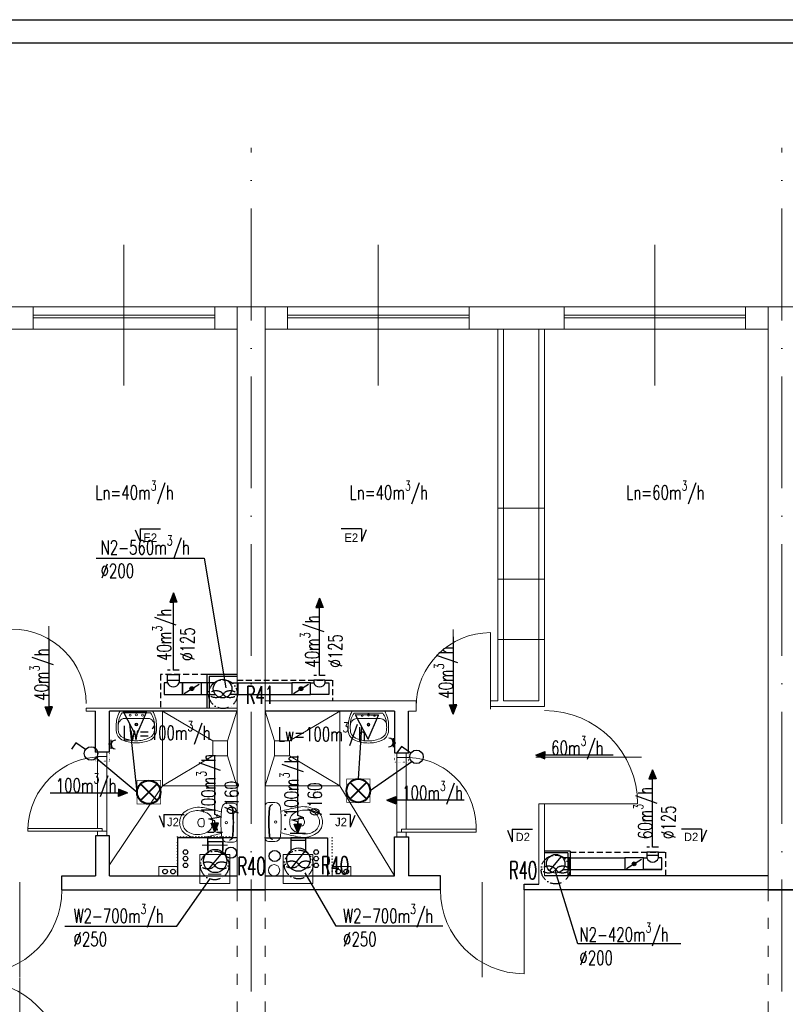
# Model space of a CAD drawing. Header units: millimetres. Extents: x -6513 to 30474, y -6915 to 65597.
# Tile 224 of 256: x 1542 to 2364, y 26127 to 27184. Entities that reach past the tile are written whole.
import ezdxf
from ezdxf.enums import TextEntityAlignment as Align

# ---------------------------------------------------------------- set-up
doc = ezdxf.new("R2010")
doc.units = ezdxf.units.MM
for name, pattern in [('ACAD_ISO03W100', [30, 12, -18]), ('ACAD_ISO10W100', [18, 12, -3, 0, -3]), ('DASHED', [19.05, 12.7, -6.35]), ('DOT', [6.35, 0, -6.35])]:
    doc.linetypes.add(name, pattern=pattern)
doc.layers.get('0').update_dxf_attribs({"color": 8})
for name, color, linetype in [('A200_General07', 8, 'Continuous'), ('A200_General08', 8, 'Continuous'), ('A270_text04', 8, 'Continuous'), ('A_obudowy', 8, 'Continuous'), ('DB_inst_pomocn', 8, 'Continuous'), ('DB_WM_nawiew-opis', 8, 'Continuous')]:
    doc.layers.add(name, color=color, linetype=linetype)
for name, color, linetype, lineweight in [('A_cienka', 8, 'Continuous', 5), ('A_linia przekroj', 8, 'Continuous', 25), ('A_osie', 8, 'ACAD_ISO10W100', 5), ('A_przerywana', 8, 'ACAD_ISO03W100', 5), ('A_widok', 8, 'Continuous', 13), ('cieńkie', 8, 'Continuous', 9), ('DB-WM-nawiew-opis', 8, 'Continuous', 25), ('DB-WM-nawiew-opis-odnośnik', 8, 'Continuous', 30), ('DB-WM-wywiew-opis', 8, 'Continuous', 25), ('DB-WM-wywiew-opis-odnośnik', 8, 'Continuous', 30), ('DB_WM_nawiew', 8, 'Continuous', 30), ('DB_WM_wywiew', 8, 'Continuous', 30), ('DB_WM_ścianka nowa', 8, 'Continuous', 25), ('E_gniazda wtykowe', 1, 'Continuous', 30), ('E_oświetlenie', 1, 'Continuous', 30), ('E_technologia', 1, 'ACAD_ISO10W100', 30), ('noew ściany archwig', 8, 'Continuous', 9), ('R-TABELKA', 8, 'Continuous', 25), ('snitarne archwig nowe', 8, 'Continuous', 9), ('Stolarka ARCHWIG', 8, 'Continuous', 5), ('widokowe ARCHWIG', 8, 'Continuous', 5), ('wyburzenia', 8, 'DOT', 20), ('Ściany ARCHWIG', 8, 'Continuous', 30)]:
    doc.layers.add(name, color=color, linetype=linetype, lineweight=lineweight)
doc.styles.add('BRH', font='txt')
doc.styles.add('SIMPLEXD', font='SIMPLEX.SHX', dxfattribs={"width": 0.6})
doc.styles.get("Standard").update_dxf_attribs({"font": 'txt.shx', "width": 0.9})

# ---------------------------------------------------------------- blocks, each defined once
blk = doc.blocks.new('drzwi schem')
at = {"color": 252}
blk.add_line((0, 0), (0, 1), dxfattribs=at)
at = {"color": 252, "ltscale": 10}
blk.add_line((0.5, -0.093), (0.5, 1.04), dxfattribs=at)
at = {"color": 252}
blk.add_arc((0, 0), 1, 0, 90, dxfattribs=at)
blk = doc.blocks.new('klop oli 2')
at = {"layer": 'snitarne archwig nowe', "color": 252}
for p, q in [((0, 17.2), (0, 0)), ((3.8, 20.9), (10.5, 20.9)), ((0, -17.2), (0, 0)), ((3.8, 0), (3.8, 1)), ((3.8, 0), (3.8, -1)), ((38.9, 4.5), (37, 4.5)), ((38.9, -4.5), (37, -4.5)), ((3.8, -20.9), (10.5, -20.9))]:
    blk.add_line(p, q, dxfattribs=at)
for centre, radius in [((11.5, 0), 1.27), ((11.5, 0), 1.27), ((21.6, 7.5), 0.706), ((21.6, -7.5), 0.706)]:
    blk.add_circle(centre, radius, dxfattribs=at)
for centre, radius, start, end in [((3.8, 17.2), 3.76, 90, 180), ((144.9, 0), 141.2, 173.7281, 180), ((144.9, 0), 140.5, 173.6694, 180), ((8.4, 15), 3.76, 90, 173.7281), ((9, 15.1), 3.76, 100.2428, 173.7859), ((10.5, 14.9), 6.02, 6.7931, 90), ((-114.7, 0), 132.1, 0, 6.7931), ((80, -215.2), 235.3, 101.5744, 105.544), ((43.1, -10.6), 23.5, 101.6195, 117.4027), ((44.8, -39.8), 56.5, 94.3794, 102.2907), ((42.4, -7.4), 20.3, 60.8839, 101.6195), ((41.4, -8), 24.5, 51.2869, 92.3028), ((46.6, 0), 15.1, 0, 47.5638), ((144.9, 0), 141.2, 180, 186.2719), ((144.9, 0), 140.5, 180, 186.3306), ((-114.7, 0), 132.1, 353.2069, 0), ((43.3, 0), 16.9, 173.7581, 180), ((43.3, 0), 16.9, 180, 186.2419), ((37.3, 0.7), 10.9, 117.4027, 173.7581), ((63.6, 0), 28.2, 173.3508, 180), ((63.6, 0), 28.2, 180, 186.6492), ((37, 3.1), 1.41, 90, 173.3508), ((38.9, 1.7), 2.82, 36.8699, 90), ((36.6, 0), 5.65, 0, 36.8699), ((36.6, 0), 5.65, 323.1301, 0), ((46.6, 0), 11.8, 0, 60.8839), ((46.6, 0), 11.8, 299.1161, 0), ((46.6, 0), 15.1, 312.4362, 0), ((37.3, -0.7), 10.9, 186.2419, 242.5973), ((43.1, 10.6), 23.5, 242.5973, 258.3805), ((37, -3.1), 1.41, 186.6492, 270), ((42.4, 7.4), 20.3, 258.3805, 299.1161), ((38.9, -1.7), 2.82, 270, 323.1301), ((3.8, -17.2), 3.76, 180, 270), ((8.4, -15), 3.76, 186.2719, 270), ((9, -15.1), 3.76, 186.2141, 259.7572), ((10.5, -14.9), 6.02, 270, 353.2069), ((80, 215.2), 235.3, 254.456, 258.4256), ((44.8, 39.8), 56.5, 257.7093, 265.6206), ((41.4, 8), 24.5, 267.6972, 308.7131)]:
    blk.add_arc(centre, radius, start, end, dxfattribs=at)
blk = doc.blocks.new('umywalka oli2')
at = {"layer": 'snitarne archwig nowe', "color": 252}
for p, q in [((20.9, 21.6), (13.7, 21.6)), ((0, 17.6), (0, 0)), ((2, 15.4), (2, 0)), ((7.9, 0), (7.9, 10.8)), ((0, 0), (0, -17.6)), ((2, 0), (2, -15.4)), ((7.9, -10.8), (7.9, 0)), ((13.7, -21.6), (20.9, -21.6))]:
    blk.add_line(p, q, dxfattribs=at)
for centre, radius in [((4.1, 0), 1.11), ((4.5, 6.6), 0.994), ((14.5, 0), 1.48), ((14.5, 0), 0.946), ((4.5, -6.6), 0.994)]:
    blk.add_circle(centre, radius, dxfattribs=at)
for centre, radius, start, end in [((15.6, -9.9), 31.5, 93.3155, 119.5931), ((20.2, 9.5), 12.2, 20.9395, 86.4287), ((14.2, -1.1), 20.5, 88.5847, 126.5008), ((15.3, 12), 7.48, 91.7023, 188.8292), ((17.3, -1.9), 21.5, 82.9063, 97.0937), ((20.4, 10.2), 9.2, 23.1986, 92.7468), ((-1.2, 0), 33.1, 360, 24.6987), ((-3.2, 0), 37.4, 360, 21.6896), ((-1.2, 0), 33.1, 335.3013, 0), ((-3.2, 0), 37.4, 338.3104, 0), ((15.6, 9.9), 31.5, 240.4069, 266.6845), ((14.2, 1.1), 20.5, 233.4992, 271.4153), ((15.3, -12), 7.48, 171.1708, 268.2977), ((17.3, 1.9), 21.5, 262.9063, 277.0937), ((20.4, -10.2), 9.2, 267.2532, 336.8014), ((20.2, -9.5), 12.2, 273.5713, 339.0605)]:
    blk.add_arc(centre, radius, start, end, dxfattribs=at)
blk = doc.blocks.new('A$C2355049C')
at = {"layer": 'DB-WM-nawiew-opis-odnośnik'}
h = blk.add_hatch(color=256, dxfattribs=at)
h.paths.add_polyline_path([(0, -9.8), (3.9, -9.8), (0, 0)])
h.paths.add_polyline_path([(0, 0), (-3.9, -9.8), (0, -9.8)])
at = {"layer": 'DB-WM-nawiew-opis-odnośnik', "flags": 128}
for points in [[(0, 0), (-3.9, -9.8), (0, -9.8)], [(0, -82.9), (0, 0)], [(0, 0), (3.9, -9.8), (0, -9.8)]]:
    blk.add_lwpolyline(points, dxfattribs=at)
blk = doc.blocks.new('A$C620C4C60')
at = {"layer": 'DB-WM-wywiew-opis-odnośnik'}
h = blk.add_hatch(color=256, dxfattribs=at)
h.paths.add_polyline_path([(0, 0), (9.8, 3.9), (9.8, 0)])
h.paths.add_polyline_path([(9.8, 0), (9.8, -3.9), (0, 0)])
at = {"layer": 'DB-WM-wywiew-opis-odnośnik', "flags": 128}
for points in [[(0, 0), (9.8, 3.9), (9.8, 0)], [(0, 0), (12.1, 0)], [(0, 0), (9.8, -3.9), (9.8, 0)], [(12.1, 0), (14.4, -6.5), (16.6, 6.4), (18.9, 0)], [(18.9, 0), (82.9, 0)]]:
    blk.add_lwpolyline(points, dxfattribs=at)
blk = doc.blocks.new('Sect Mk right')
at = {"layer": 'A200_General07', "color": 1}
for p, q in [((0.29, 7.48), (3.92, 6.01)), ((0, 6.01), (0, -0.21)), ((0, 6.01), (3.92, 6.01))]:
    blk.add_line(p, q, dxfattribs=at)
at = {"layer": 'A270_text04', "color": 0, "style": 'BRH'}
blk.add_attdef('-', text='', height=4.51, dxfattribs=at).set_placement((1.77, 1.49), align=Align.MIDDLE)
blk = doc.blocks.new('raster')
at = {"layer": 'E_oświetlenie', "lineweight": 40}
for p, q in [((-21.2, 21.2), (21.2, -21.2)), ((21.2, 21.2), (-21.2, -21.2))]:
    blk.add_line(p, q, dxfattribs=at)
at = {"layer": 'E_oświetlenie', "const_width": 2}
blk.add_lwpolyline([(-30, -30), (30, -30), (30, 30), (-30, 30)], close=True, dxfattribs=at)
at = {"layer": 'E_oświetlenie', "lineweight": 40}
blk.add_circle((0, 0), 30, dxfattribs=at)
blk = doc.blocks.new('gw1')
at = {"layer": 'E_gniazda wtykowe'}
for p, q in [((99083.8, 55839.3), (99080.1, 55839.3)), ((99083.8, 55833.1), (99083.8, 55845.4))]:
    blk.add_line(p, q, dxfattribs=at)
blk.add_arc((99089.8, 55839), 6.04, 87.7958, 267.7958, dxfattribs=at)

msp = doc.modelspace()

# ---------------------------------------------------------------- hatches: boundary and pattern name
at = {"layer": 'DB_WM_nawiew'}
h = msp.add_hatch(color=256, dxfattribs=at)
edge = h.paths.add_edge_path()
edge.add_arc((1726.948, 26466.099), 2, 0, 360)
h = msp.add_hatch(color=256, dxfattribs=at)
edge = h.paths.add_edge_path()
edge.add_arc((1844.159, 26466.099), 2, 0, 360)
h = msp.add_hatch(color=256, dxfattribs=at)
edge = h.paths.add_edge_path()
edge.add_arc((2201.797, 26278.036), 2, 0, 360)

# ---------------------------------------------------------------- linework, layer by layer
at = {"layer": 'A_cienka', "ltscale": 10}
for p, q in [((1654.054, 26791.663), (1654.054, 26942.46)), ((1927.054, 26791.663), (1927.054, 26942.46)), ((2224.054, 26791.663), (2224.054, 26942.46))]:
    msp.add_line(p, q, dxfattribs=at)
at = {"layer": 'A_cienka'}
for p, q in [((-2776.446, 26876.062), (2360.554, 26876.062)), ((-2776.446, 26876.062), (4647.554, 26876.062)), ((1556.554, 26867.062), (1751.554, 26867.062)), ((1556.554, 26864.062), (1751.554, 26864.062)), ((2024.554, 26867.062), (1829.554, 26867.062)), ((2024.554, 26864.062), (1829.554, 26864.062)), ((2126.554, 26867.062), (2321.554, 26867.062)), ((2126.554, 26864.062), (2321.554, 26864.062)), ((1235.554, 26852.062), (1775.554, 26852.062)), ((1805.554, 26852.062), (2345.554, 26852.062)), ((2105.554, 26659.657), (2055.554, 26659.657)), ((2105.554, 26583.576), (2055.554, 26583.576)), ((2105.554, 26518.766), (2055.554, 26518.766))]:
    msp.add_line(p, q, dxfattribs=at)
at = {"layer": 'A_linia przekroj'}
for p, q in [((1587.339, 26250.062), (1587.339, 26265.062)), ((1587.339, 26265.062), (1623.554, 26265.062)), ((1993.768, 26265.062), (1959.554, 26265.062)), ((1993.768, 26250.062), (1993.768, 26265.062)), ((2345.554, 26265.062), (2105.554, 26265.062)), ((1587.339, 26250.062), (1805.554, 26250.062)), ((1993.768, 26250.062), (1775.554, 26250.062)), ((2083.768, 26250.062), (2083.768, 26256.062)), ((2083.768, 26256.062), (2099.554, 26256.062)), ((2360.554, 26250.062), (2083.768, 26250.062)), ((2375.554, 26250.062), (2083.768, 26250.062)), ((2345.554, 26250.062), (2360.554, 26250.062)), ((2345.554, 26250.062), (2637.339, 26250.062))]:
    msp.add_line(p, q, dxfattribs=at)
at = {"layer": 'A_obudowy', "linetype": 'DASHED', "ltscale": 0.5}
for p, q in [((1743.054, 26481.098), (1693.248, 26481.098)), ((1693.248, 26481.098), (1693.248, 26445.062)), ((1775.554, 26475.099), (1877.859, 26475.099)), ((1877.859, 26475.099), (1877.859, 26453.062)), ((2133.159, 26290.506), (2235.465, 26290.506)), ((2235.465, 26290.506), (2235.465, 26265.062))]:
    msp.add_line(p, q, dxfattribs=at)
at = {"layer": 'A_obudowy', "linetype": 'ByBlock'}
for p, q in [((1775.554, 26481.098), (1743.054, 26481.098)), ((1743.054, 26481.098), (1743.054, 26445.062)), ((1775.554, 26479.098), (1745.554, 26479.098)), ((1745.554, 26479.098), (1745.554, 26445.062)), ((2133.159, 26291.698), (2105.554, 26291.698)), ((2130.659, 26289.698), (2105.554, 26289.698)), ((2130.659, 26289.698), (2130.659, 26265.062)), ((2133.159, 26291.698), (2133.159, 26265.062))]:
    msp.add_line(p, q, dxfattribs=at)
at = {"layer": 'A_osie', "ltscale": 10}
for p, q in [((1790.554, 25420.619), (1790.554, 27046.532)), ((2360.554, 25420.619), (2360.554, 27046.532))]:
    msp.add_line(p, q, dxfattribs=at)
at = {"layer": 'A_osie', "color": 252, "ltscale": 10}
msp.add_line((2360.554, 25420.619), (2360.554, 26934.427), dxfattribs=at)
at = {"layer": 'A_przerywana'}
for p, q in [((1775.554, 26250.062), (1775.554, 26062.062)), ((1805.554, 26250.062), (1805.554, 26062.062)), ((2345.554, 26250.062), (2345.554, 26062.062))]:
    msp.add_line(p, q, dxfattribs=at)
at = {"layer": 'A_widok', "ltscale": 5}
for p, q in [((1775.554, 26250.062), (1775.554, 26876.062)), ((1775.554, 26876.062), (1805.554, 26876.062)), ((1805.554, 26250.062), (1805.554, 26876.062)), ((2345.554, 26250.062), (2345.554, 26876.062)), ((2345.554, 26876.062), (2360.554, 26876.062)), ((2345.554, 26876.062), (2360.554, 26876.062)), ((2345.554, 26876.062), (2375.554, 26876.062)), ((2055.554, 26852.062), (2055.554, 26453.062)), ((2061.554, 26852.062), (2061.554, 26453.062)), ((2099.554, 26852.062), (2099.554, 26453.062)), ((2105.554, 26852.062), (2105.554, 26447.062)), ((1967.647, 26453.062), (1805.554, 26453.062)), ((1967.647, 26442.062), (1967.647, 26453.062)), ((2055.554, 26453.062), (2047.647, 26453.062)), ((2047.647, 26444.062), (2047.647, 26450.062)), ((2105.554, 26447.062), (2047.647, 26447.062)), ((2099.554, 26453.062), (2061.554, 26453.062)), ((1613.46, 26445.062), (1775.554, 26445.062)), ((1613.46, 26442.062), (1613.46, 26445.062)), ((1613.46, 26442.062), (1623.554, 26442.062)), ((1967.647, 26442.062), (1959.554, 26442.062)), ((2099.554, 26256.062), (2099.554, 26342.478)), ((2099.554, 26342.478), (2105.554, 26342.478)), ((2105.554, 26265.062), (2105.554, 26342.478))]:
    msp.add_line(p, q, dxfattribs=at)
for points in [[(1454.554, 26876.062), (1556.554, 26876.062), (1556.554, 26852.062), (1454.554, 26852.062)], [(1775.554, 26852.062), (1751.554, 26852.062), (1751.554, 26876.062), (1775.554, 26876.062)], [(1805.554, 26852.062), (1829.554, 26852.062), (1829.554, 26876.062), (1805.554, 26876.062)], [(2126.554, 26876.062), (2024.554, 26876.062), (2024.554, 26852.062), (2126.554, 26852.062)], [(2345.554, 26852.062), (2321.554, 26852.062), (2321.554, 26876.062), (2345.554, 26876.062)]]:
    msp.add_lwpolyline(points, close=True, dxfattribs=at)
at = {"layer": 'cieńkie'}
for p, q in [((1735.554, 26288.062), (1767.554, 26288.062)), ((1735.554, 26257.062), (1735.554, 26288.062)), ((1738.054, 26298.062), (1765.054, 26298.062)), ((1767.554, 26288.062), (1767.554, 26257.062)), ((1824.835, 26288.062), (1856.835, 26288.062)), ((1824.835, 26257.062), (1824.835, 26288.062)), ((1827.335, 26288.062), (1854.335, 26288.062)), ((1856.835, 26288.062), (1856.835, 26257.062)), ((1744.554, 26267.062), (1758.554, 26267.062)), ((1767.554, 26257.062), (1767.554, 26271.062)), ((1856.835, 26257.062), (1856.835, 26271.062)), ((1735.554, 26257.062), (1749.554, 26257.062)), ((1767.554, 26257.062), (1735.554, 26257.062)), ((1824.835, 26257.062), (1838.835, 26257.062)), ((1856.835, 26257.062), (1824.835, 26257.062)), ((1833.835, 26257.062), (1847.835, 26257.062))]:
    msp.add_line(p, q, dxfattribs=at)
msp.add_circle((1815.261, 26271.129), 6, dxfattribs=at)
at = {"layer": 'DB-WM-nawiew-opis'}
for points in [[(1624.166, 26606.177), (1740.066, 26606.177), (1763.554, 26467.062)], [(2251.799, 26192.207), (2141.268, 26192.207), (2117.199, 26271.014)]]:
    msp.add_lwpolyline(points, dxfattribs=at)
at = {"layer": 'DB-WM-wywiew-opis'}
for points in [[(1996.588, 26211.249), (1881.987, 26211.249), (1848.747, 26268.227)], [(1590.439, 26211.249), (1710.713, 26211.249), (1746.269, 26261.45)]]:
    msp.add_lwpolyline(points, dxfattribs=at)
at = {"layer": 'DB_inst_pomocn'}
for centre, radius in [((1720.144, 26290.627), 2.5), ((1768.91, 26289.945), 6), ((1815.837, 26286.394), 6), ((1860.439, 26290.627), 2.5), ((1720.144, 26283.571), 2.5), ((1720.144, 26276.4), 2.5), ((1860.439, 26283.571), 2.5), ((1860.439, 26276.4), 2.5)]:
    msp.add_circle(centre, radius, dxfattribs=at)
at = {"layer": 'DB_WM_nawiew', "linetype": 'DASHED', "ltscale": 0.5}
for points in [[(1713.348, 26485.846), (1700.848, 26485.846)], [(1870.259, 26480.099), (1857.759, 26480.099)], [(2227.897, 26296.036), (2215.397, 26296.036)]]:
    msp.add_lwpolyline(points, dxfattribs=at)
at = {"layer": 'DB_WM_nawiew'}
for points in [[(1700.848, 26475.099), (1700.848, 26481.098), (1713.348, 26481.098), (1713.348, 26475.099)], [(1697.248, 26459.849), (1716.948, 26459.849), (1716.948, 26472.349), (1713.348, 26472.349)], [(1700.848, 26472.349), (1697.248, 26472.349), (1697.248, 26459.849)], [(1700.848, 26472.349), (1700.848, 26475.099), (1713.348, 26475.099), (1713.348, 26472.349)], [(1736.948, 26472.349), (1716.948, 26472.349), (1716.948, 26459.849), (1736.948, 26459.849)], [(1718.719, 26460.956), (1734.84, 26471.031)], [(1746.948, 26472.349), (1736.948, 26472.349), (1736.948, 26459.849), (1746.948, 26459.849)], [(1752.102, 26472.385), (1743.408, 26472.385), (1743.408, 26459.885), (1752.102, 26459.885)], [(1767.714, 26472.385), (1776.408, 26472.385), (1776.408, 26459.885), (1767.714, 26459.885)], [(1772.948, 26472.349), (1834.159, 26472.349)], [(1854.159, 26472.349), (1834.159, 26472.349), (1834.159, 26459.849), (1854.159, 26459.849)], [(1835.93, 26460.956), (1852.052, 26471.031)], [(1873.859, 26459.849), (1854.159, 26459.849), (1854.159, 26472.349), (1857.759, 26472.349)], [(1870.259, 26472.349), (1870.259, 26475.099), (1857.759, 26475.099), (1857.759, 26472.349)], [(1870.259, 26472.349), (1873.859, 26472.349), (1873.859, 26459.849)], [(1772.948, 26459.849), (1834.159, 26459.849)], [(2227.897, 26287.036), (2227.897, 26290.506), (2215.397, 26290.506), (2215.397, 26287.036)], [(2111.108, 26270.416), (2123.999, 26285.707)], [(2125.339, 26271.786), (2132.554, 26271.786), (2132.554, 26284.286), (2125.38, 26284.286)], [(2132.554, 26284.286), (2191.797, 26284.286)], [(2211.797, 26284.286), (2191.797, 26284.286), (2191.797, 26271.786), (2211.797, 26271.786)], [(2193.568, 26272.893), (2209.689, 26282.969)], [(2231.497, 26271.786), (2211.797, 26271.786), (2211.797, 26284.286), (2215.397, 26284.286)], [(2211.797, 26271.786), (2231.497, 26271.786), (2231.497, 26284.286), (2227.897, 26284.286)], [(2227.897, 26284.286), (2227.897, 26287.036), (2215.397, 26287.036), (2215.397, 26284.286)], [(2132.554, 26271.786), (2191.797, 26271.786)]]:
    msp.add_lwpolyline(points, dxfattribs=at)
for centre, radius in [((1726.948, 26466.099), 2), ((1759.948, 26466.099), 10), ((1844.159, 26466.099), 2), ((2117.554, 26278.062), 10), ((2201.797, 26278.036), 2)]:
    msp.add_circle(centre, radius, dxfattribs=at)
for centre in [(1707.098, 26474.579), (1864.009, 26474.579), (2221.647, 26286.516)]:
    msp.add_arc(centre, 6.636, 199.636833, 340.363167, dxfattribs=at)
at = {"layer": 'DB_WM_wywiew', "linetype": 'DASHED', "ltscale": 0.5}
msp.add_lwpolyline([(1744.054, 26311.905), (1760.054, 26311.905)], dxfattribs=at)
at = {"layer": 'DB_WM_wywiew'}
for points in [[(1832.585, 26310.905), (1848.863, 26310.905)], [(1744.054, 26292.771), (1744.054, 26305.814), (1760.054, 26305.814), (1760.054, 26292.771)], [(1760.054, 26290.762), (1760.054, 26301.562), (1744.054, 26301.562), (1744.054, 26290.762)], [(1849.335, 26295.014), (1849.335, 26305.814), (1833.335, 26305.814), (1833.335, 26295.014)], [(1849.335, 26292.262), (1849.335, 26303.062), (1833.335, 26303.062), (1833.335, 26292.262)], [(1744.276, 26271.276), (1760.143, 26290.592)], [(1833.057, 26272.776), (1848.924, 26292.092)]]:
    msp.add_lwpolyline(points, dxfattribs=at)
for centre in [(1752.054, 26281.062), (1841.335, 26282.562)]:
    msp.add_circle(centre, 12.5, dxfattribs=at)
at = {"layer": 'DB_WM_ścianka nowa'}
for points in [[(1775.745, 26305.814), (1711.554, 26305.936), (1711.554, 26265.187)], [(1805.745, 26305.814), (1872.745, 26305.814), (1872.745, 26265.065)]]:
    msp.add_lwpolyline(points, dxfattribs=at)
at = {"layer": 'E_oświetlenie'}
for p, q in [((1666.994, 26415.212), (1653.454, 26441.265)), ((1678.237, 26440.909), (1653.454, 26441.265)), ((1666.994, 26415.212), (1678.237, 26440.909)), ((1916.253, 26411.95), (1902.713, 26438.003)), ((1927.496, 26437.647), (1902.713, 26438.003)), ((1916.253, 26411.95), (1927.496, 26437.647)), ((1668.155, 26354.942), (1660.224, 26428.238)), ((1905.697, 26369.12), (1909.483, 26424.977)), ((1602.482, 26407.755), (1597.781, 26400.979)), ((1612.774, 26400.615), (1602.482, 26407.755)), ((1951.862, 26404.126), (1947.161, 26397.35)), ((1962.154, 26396.986), (1951.862, 26404.126)), ((1625.018, 26391.064), (1668.155, 26354.942)), ((1963.028, 26387.681), (1918.297, 26356.52))]:
    msp.add_line(p, q, dxfattribs=at)
at = {"layer": 'E_oświetlenie', "const_width": 1.05}
for points in [[(1653.454, 26441.265), (1666.994, 26415.212), (1678.237, 26440.909)], [(1902.713, 26438.003), (1916.253, 26411.95), (1927.496, 26437.647)]]:
    msp.add_lwpolyline(points, close=True, dxfattribs=at)
at = {"layer": 'E_oświetlenie'}
for centre in [(1618.732, 26396.481), (1968.112, 26392.852)]:
    msp.add_circle(centre, 7.252, dxfattribs=at)
at = {"layer": 'E_technologia'}
for p, q in [((1759.241, 26461.571), (1761.645, 26458.792)), ((1761.645, 26461.571), (1759.241, 26458.792)), ((1750.276, 26277.717), (1752.681, 26274.938)), ((1752.681, 26277.717), (1750.276, 26274.938)), ((1840.461, 26278.696), (1842.865, 26275.917)), ((1842.865, 26278.696), (1840.461, 26275.917)), ((2116.247, 26273.309), (2118.652, 26270.53)), ((2118.652, 26273.309), (2116.247, 26270.53))]:
    msp.add_line(p, q, dxfattribs=at)
for centre in [(1760.443, 26460.181), (1751.478, 26276.327), (1841.663, 26277.307), (2117.45, 26271.92)]:
    msp.add_circle(centre, 15.427, dxfattribs=at)
for centre, start_param, end_param in [((1752.816, 26460.181), 3.54986568, 9.01650493), ((1768.07, 26460.181), 0.40827303, 5.87491228), ((1743.851, 26276.327), 3.54986568, 9.01650493), ((1759.105, 26276.327), 0.40827303, 5.87491228), ((1834.036, 26277.307), 3.54986568, 9.01650493), ((1849.29, 26277.307), 0.40827303, 5.87491228), ((2109.823, 26271.92), 3.54986568, 9.01650493), ((2125.076, 26271.92), 0.40827303, 5.87491228)]:
    msp.add_ellipse(centre, major_axis=(-7, 0), ratio=0.5, start_param=start_param, end_param=end_param, dxfattribs=at)
at = {"layer": 'R-TABELKA'}
for p, q in [((-3136.084, 27184.217), (8327.828, 27184.217)), ((-3011.084, 27159.217), (8302.828, 27159.217))]:
    msp.add_line(p, q, dxfattribs=at)
at = {"layer": 'snitarne archwig nowe'}
for p, q in [((1695.397, 26361.905), (1638.554, 26277.062)), ((1885.71, 26361.905), (1944.554, 26265.062))]:
    msp.add_line(p, q, dxfattribs=at)
for points in [[(1695.397, 26442.062), (1695.397, 26361.905), (1775.554, 26361.905)], [(1749.397, 26409.905), (1695.397, 26441.905)], [(1765.397, 26409.905), (1775.397, 26441.905)], [(1805.554, 26361.905), (1885.71, 26361.905), (1885.71, 26442.062)], [(1815.71, 26409.905), (1805.71, 26441.905)], [(1831.71, 26409.905), (1885.71, 26441.905)], [(1749.397, 26393.905), (1695.397, 26361.905)], [(1765.397, 26393.905), (1775.397, 26361.905)], [(1815.71, 26393.905), (1805.71, 26361.905)], [(1831.71, 26393.905), (1885.71, 26361.905)]]:
    msp.add_lwpolyline(points, dxfattribs=at)
for points in [[(1765.397, 26409.905), (1749.397, 26409.905), (1749.397, 26393.905), (1765.397, 26393.905)], [(1815.71, 26393.905), (1831.71, 26393.905), (1831.71, 26409.905), (1815.71, 26409.905)]]:
    msp.add_lwpolyline(points, close=True, dxfattribs=at)
at = {"layer": 'Stolarka ARCHWIG'}
for p, q in [((1550.743, 26313.062), (1550.743, 26316.062)), ((1550.743, 26316.062), (1630.743, 26316.062)), ((1550.743, 26316.062), (1550.743, 26313.062)), ((1630.743, 26313.062), (1550.743, 26313.062)), ((1630.743, 26316.062), (1630.743, 26313.062)), ((2032.054, 26315.062), (1952.054, 26315.062)), ((1952.054, 26315.062), (1952.054, 26312.062)), ((1952.054, 26312.062), (2032.054, 26312.062)), ((2032.054, 26312.062), (2032.054, 26315.062))]:
    msp.add_line(p, q, dxfattribs=at)
for points in [[(1630.743, 26393.062), (1625.743, 26393.062), (1625.743, 26398.062), (1635.743, 26398.062), (1635.743, 26393.062), (1628.243, 26393.062)], [(1952.054, 26392.062), (1957.054, 26392.062), (1957.054, 26397.062), (1947.054, 26397.062), (1947.054, 26392.062), (1954.554, 26392.062)], [(1952.054, 26392.062), (1957.054, 26392.062), (1957.054, 26397.062), (1947.054, 26397.062), (1947.054, 26392.062), (1954.554, 26392.062)], [(1625.743, 26393.062), (1625.743, 26316.062)], [(1635.743, 26393.062), (1635.743, 26313.062)], [(1947.054, 26312.062), (1947.054, 26392.062)], [(1957.054, 26392.234), (1957.054, 26315.062)], [(1630.743, 26308.062), (1625.743, 26308.062), (1625.743, 26313.062), (1635.743, 26313.062), (1635.743, 26308.062), (1628.243, 26308.062)], [(1952.054, 26307.062), (1957.054, 26307.062), (1957.054, 26312.062), (1947.054, 26312.062), (1947.054, 26307.062), (1954.554, 26307.062)]]:
    msp.add_lwpolyline(points, dxfattribs=at)
for centre, radius, start, end in [((1630.642, 26313.108), 79.953, 89.92751, 177.883109), ((1957.131, 26317.279), 74.955, 358.305166, 93.884215)]:
    msp.add_arc(centre, radius, start, end, dxfattribs=at)
at = {"layer": 'widokowe ARCHWIG'}
for p, q in [((1711.554, 26275.062), (1691.554, 26275.062)), ((1691.554, 26275.062), (1691.554, 26265.062)), ((1711.554, 26265.062), (1711.554, 26275.062)), ((1897.554, 26275.062), (1877.554, 26275.062)), ((1877.554, 26275.062), (1877.554, 26265.062)), ((1897.554, 26265.062), (1897.554, 26275.062)), ((1687.554, 26265.062), (1707.554, 26265.062)), ((1872.554, 26265.062), (1892.554, 26265.062))]:
    msp.add_line(p, q, dxfattribs=at)
at = {"layer": 'wyburzenia', "ltscale": 0.5}
for p, q in [((1711.554, 26307.062), (1775.554, 26307.062)), ((1711.554, 26265.062), (1711.554, 26306.062)), ((1805.554, 26306.062), (1877.554, 26306.062)), ((1877.554, 26306.062), (1877.554, 26265.062))]:
    msp.add_line(p, q, dxfattribs=at)
at = {"layer": 'wyburzenia', "ltscale": 0.2}
for points in [[(1623.554, 26398.062), (1638.554, 26398.062), (1638.554, 26388.062), (1623.554, 26388.062)], [(1944.554, 26397.062), (1959.554, 26397.062), (1959.554, 26387.062), (1944.554, 26387.062)]]:
    msp.add_lwpolyline(points, close=True, dxfattribs=at)
at = {"layer": 'Ściany ARCHWIG'}
for p, q in [((1623.554, 26398.062), (1623.554, 26442.062)), ((1775.554, 26442.062), (1638.554, 26442.062)), ((1638.554, 26398.062), (1638.554, 26442.062)), ((1944.554, 26442.062), (1805.554, 26442.062)), ((1944.554, 26442.062), (1944.554, 26397.062)), ((1959.554, 26397.062), (1959.554, 26442.062)), ((1638.554, 26398.062), (1623.554, 26398.062)), ((1944.554, 26397.062), (1959.554, 26397.062)), ((1944.554, 26397.062), (1959.554, 26397.062)), ((1638.554, 26308.062), (1623.554, 26308.062)), ((1623.554, 26308.062), (1623.554, 26265.062)), ((1638.554, 26265.062), (1638.554, 26308.062)), ((1944.554, 26265.062), (1944.554, 26307.062)), ((1944.554, 26307.062), (1959.554, 26307.062)), ((1959.554, 26307.062), (1959.554, 26265.062)), ((1638.554, 26265.062), (1775.554, 26265.062)), ((1805.554, 26265.062), (1944.554, 26265.062))]:
    msp.add_line(p, q, dxfattribs=at)
for centre in [(1698.206, 26269.725), (1706.723, 26269.725), (1884.206, 26269.725), (1892.723, 26269.725)]:
    msp.add_circle(centre, 2.5, dxfattribs=at)

# ---------------------------------------------------------------- block references
at = {"layer": 'A200_General08'}
ref = msp.add_blockref('Sect Mk right', (1692.441, 26637.691), dxfattribs=dict(at, xscale=-3.5, yscale=3.5, zscale=3.5, rotation=90))
ref.add_attrib('-', 'E2', dxfattribs={"layer": 'A270_text04', "color": 7, "height": 9, "style": 'BRH'}).set_placement((1682.27, 26628.236), align=Align.MIDDLE)
ref = msp.add_blockref('Sect Mk right', (1887.953, 26637.691), dxfattribs=dict(at, xscale=3.5, yscale=3.5, zscale=3.5, rotation=270))
ref.add_attrib('-', 'E2', dxfattribs={"layer": 'A270_text04', "color": 7, "height": 9, "style": 'BRH'}).set_placement((1898.124, 26628.236), align=Align.MIDDLE)
ref = msp.add_blockref('Sect Mk right', (1717.883, 26330.927), dxfattribs=dict(at, xscale=-3.5, yscale=3.5, zscale=3.5, rotation=90))
ref.add_attrib('-', 'J2', dxfattribs={"layer": 'A270_text04', "color": 7, "height": 9, "style": 'BRH'}).set_placement((1706.669, 26322.907), align=Align.MIDDLE)
ref = msp.add_blockref('Sect Mk right', (1875.885, 26330.927), dxfattribs=dict(at, xscale=3.5, yscale=3.5, zscale=3.5, rotation=270))
ref.add_attrib('-', 'J2', dxfattribs={"layer": 'A270_text04', "color": 7, "height": 9, "style": 'BRH'}).set_placement((1887.099, 26322.907), align=Align.MIDDLE)
ref = msp.add_blockref('Sect Mk right', (2091.972, 26315.205), dxfattribs=dict(at, xscale=-3.5, yscale=3.5, zscale=3.5, rotation=90))
ref.add_attrib('-', 'D2', dxfattribs={"layer": 'A270_text04', "color": 7, "height": 9, "style": 'BRH'}).set_placement((2082.236, 26306.969), align=Align.MIDDLE)
ref = msp.add_blockref('Sect Mk right', (2253.228, 26315.205), dxfattribs=dict(at, xscale=3.5, yscale=3.5, zscale=3.5, rotation=270))
ref.add_attrib('-', 'D2', dxfattribs={"layer": 'A270_text04', "color": 7, "height": 9, "style": 'BRH'}).set_placement((2262.964, 26306.969), align=Align.MIDDLE)
at = {"layer": 'A_cienka', "yscale": 80, "zscale": 80}
for p, xscale in [((1533.46, 26450.062), 80), ((2047.647, 26446.219), -80)]:
    msp.add_blockref('drzwi schem', p, dxfattribs=dict(at, xscale=xscale))
at = {"layer": 'A_cienka', "xscale": -100, "yscale": 100, "zscale": 100, "rotation": 270}
msp.add_blockref('drzwi schem', (2105.554, 26342.478), dxfattribs=at)
at = {"layer": 'A_widok', "ltscale": 5, "yscale": 90, "zscale": 90}
for p, xscale, rotation in [((1497.339, 26250.062), -90, 180), ((2083.768, 26250.062), 90, 179.9999999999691)]:
    msp.add_blockref('drzwi schem', p, dxfattribs=dict(at, xscale=xscale, rotation=rotation))
at = {"layer": 'A_widok', "ltscale": 5, "xscale": 90, "yscale": 90, "zscale": 90}
msp.add_blockref('drzwi schem', (1497.339, 26062.062), dxfattribs=at)
at = {"layer": 'DB_WM_nawiew', "xscale": -1}
msp.add_blockref('A$C2355049C', (1707.098, 26568.782), dxfattribs=at)
at = {"layer": 'DB_WM_nawiew'}
for p in [(1864.009, 26563.034), (2221.647, 26378.972)]:
    msp.add_blockref('A$C2355049C', p, dxfattribs=at)
for p, rotation in [((2007.647, 26438.796), 180), ((1573.46, 26436.639), 180), ((2096.275, 26394.635), 90), ((1936.333, 26346.343), 90)]:
    msp.add_blockref('A$C2355049C', p, dxfattribs=dict(at, rotation=rotation))
at = {"layer": 'DB_WM_nawiew', "xscale": -1, "rotation": 270}
msp.add_blockref('A$C2355049C', (1657.882, 26354.343), dxfattribs=at)
at = {"layer": 'DB_WM_wywiew', "xscale": -1, "rotation": 270}
for p in [(1751.581, 26311.905), (1840.863, 26310.905)]:
    msp.add_blockref('A$C620C4C60', p, dxfattribs=at)
at = {"layer": 'E_oświetlenie', "zscale": 0.7874999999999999}
for p, xscale, yscale, rotation in [((-77319.689, -15871.558), 0.7875000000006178, 0.7874999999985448, 358.7624398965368), ((80903.072, 68685.917), 0.7875000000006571, 0.7875000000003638, 178.7624398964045)]:
    msp.add_blockref('gw1', p, dxfattribs=dict(at, xscale=xscale, yscale=yscale, rotation=rotation))
at = {"layer": 'E_oświetlenie', "lineweight": 40, "xscale": 0.4199999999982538, "yscale": 0.4200000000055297, "zscale": 0.4199999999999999, "rotation": 180}
for p in [(1680.755, 26354.942), (1905.697, 26356.52)]:
    msp.add_blockref('raster', p, dxfattribs=at)
at = {"layer": 'noew ściany archwig', "rotation": 270}
for p in [(1667.335, 26442.031), (1916.549, 26441.904)]:
    msp.add_blockref('umywalka oli2', p, dxfattribs=at)
at = {"layer": 'snitarne archwig nowe', "xscale": -1}
msp.add_blockref('klop oli 2', (1775.554, 26322.265), dxfattribs=at)
at = {"layer": 'snitarne archwig nowe'}
msp.add_blockref('klop oli 2', (1805.554, 26322.905), dxfattribs=at)

# ---------------------------------------------------------------- texts
at = {"layer": 'DB-WM-nawiew-opis', "char_height": 15, "width": 37.14159, "attachment_point": 1}
for s, insert in [('\\A1;{\\Fsimplex|c238;\\W0.7;N2-560m\\H0.7x;\\S3^ ;\\H1.4286x;/h\\P%%C200}', (1628.939, 26630.318)), ('\\A1;{\\Fsimplex|c238;\\W0.7;60m\\H0.7x;\\S3^ ;\\H1.4286x;/h}', (2112.77, 26415.167)), ('\\A1;{\\Fsimplex|c238;\\W0.7;100m\\H0.7x;\\S3^ ;\\H1.4286x;/h}', (1580.872, 26374.874)), ('\\A1;{\\Fsimplex|c238;\\W0.7;100m\\H0.7x;\\S3^ ;\\H1.4286x;/h}', (1952.829, 26366.874)), ('\\A1;{\\Fsimplex|c238;\\W0.7;N2-420m\\H0.7x;\\S3^ ;\\H1.4286x;/h\\P%%C200}', (2143.035, 26214.775))]:
    msp.add_mtext(s, dxfattribs=dict(at, insert=insert))
at = {"layer": 'DB-WM-nawiew-opis', "char_height": 15, "width": 37.14159, "attachment_point": 1, "rotation": 90}
for s, insert in [('\\A1;{\\Fsimplex|c238;\\W0.7;40m\\H0.7x;\\S3^ ;\\H1.4286x;/h\\P%%C125}', (1684.517, 26495.88)), ('\\A1;{\\Fsimplex|c238;\\W0.7;40m\\H0.7x;\\S3^ ;\\H1.4286x;/h\\P%%C125}', (1843.39, 26488.641)), ('\\A1;{\\Fsimplex|c238;\\W0.7;40m\\H0.7x;\\S3^ ;\\H1.4286x;/h}', (1987.115, 26455.292)), ('\\A1;{\\Fsimplex|c238;\\W0.7;40m\\H0.7x;\\S3^ ;\\H1.4286x;/h}', (1552.929, 26453.134)), ('\\A1;{\\Fsimplex|c238;\\W0.7;60m\\H0.7x;\\S3^ ;\\H1.4286x;/h\\P%%C125}', (2201.027, 26304.578))]:
    msp.add_mtext(s, dxfattribs=dict(at, insert=insert))
at = {"layer": 'DB-WM-wywiew-opis', "char_height": 15, "width": 37.14159, "attachment_point": 1}
for s, insert in [('\\A1;{\\Fsimplex|c238;\\W0.7;Lw=100m\\H0.7x;\\S3^ ;\\H1.4286x;/h}', (1652.507, 26431.089)), ('\\A1;{\\Fsimplex|c238;\\W0.7;Lw=100m\\H0.7x;\\S3^ ;\\H1.4286x;/h}', (1819.226, 26429.747)), ('\\A1;{\\Fsimplex|c238;\\W0.7;W2-700m\\H0.7x;\\S3^ ;\\H1.4286x;/h\\P%%C250}', (1599.893, 26234.702)), ('\\A1;{\\Fsimplex|c238;\\W0.7;W2-700m\\H0.7x;\\S3^ ;\\H1.4286x;/h\\P%%C250}', (1889.299, 26234.702))]:
    msp.add_mtext(s, dxfattribs=dict(at, insert=insert))
at = {"layer": 'DB-WM-wywiew-opis', "char_height": 15, "width": 37.14159, "attachment_point": 1, "rotation": 90}
for insert in [(1732.076, 26330.9), (1821.357, 26329.305)]:
    msp.add_mtext('\\A1;{\\Fsimplex|c238;\\W0.7;100m\\H0.7x;\\S3^ ;\\H1.4286x;/h\\P%%C160}', dxfattribs=dict(at, insert=insert))
at = {"layer": 'DB_WM_nawiew-opis', "char_height": 15, "width": 37.14159, "attachment_point": 1}
for s, insert in [('\\A1;{\\Fsimplex|c238;\\W0.7;Ln=40m\\H0.7x;\\S3^ ;\\H1.4286x;/h}', (1623.307, 26689.245)), ('\\A1;{\\Fsimplex|c238;\\W0.7;Ln=40m\\H0.7x;\\S3^ ;\\H1.4286x;/h}', (1896.307, 26689.245)), ('\\A1;{\\Fsimplex|c238;\\W0.7;Ln=60m\\H0.7x;\\S3^ ;\\H1.4286x;/h}', (2193.307, 26689.245))]:
    msp.add_mtext(s, dxfattribs=dict(at, insert=insert))
at = {"layer": 'E_technologia', "style": 'SIMPLEXD', "width": 0.6}
for s, p in [('R41', (1784.91, 26449.718)), ('R40', (1775.946, 26265.864)), ('R40', (1865.614, 26266.844)), ('R40', (2067.497, 26261.457))]:
    msp.add_text(s, height=19.2, dxfattribs=at).set_placement(p)

doc.saveas('drawing.dxf')
